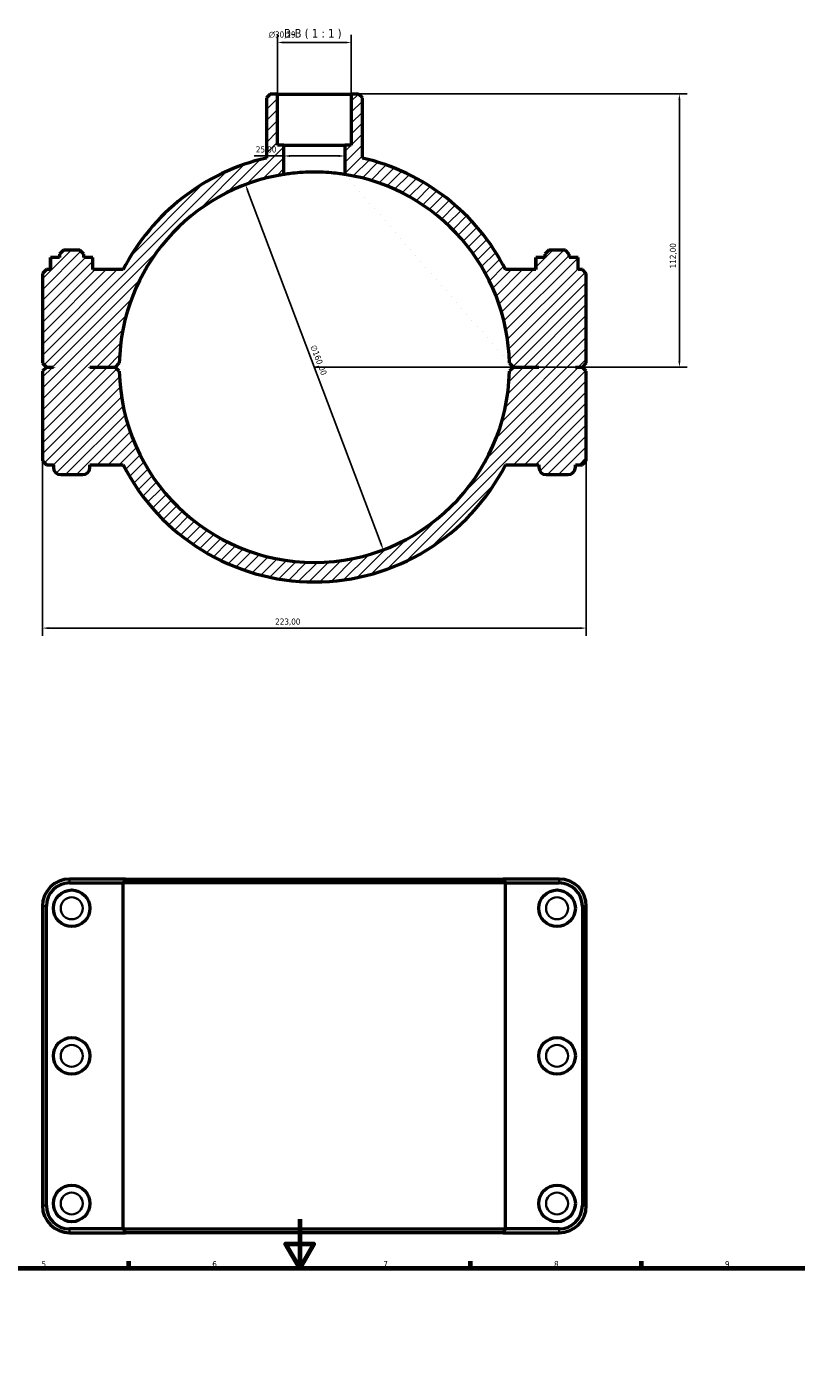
# Model space of a CAD drawing. Header units: millimetres. Extents: x 0 to 1134, y -40 to 1083.
# Tile 5 of 7: x 309 to 624, y 531 to 1083. Entities that reach past the tile are written whole.
import ezdxf

# ---------------------------------------------------------------- set-up
doc = ezdxf.new("R2010")
doc.units = ezdxf.units.MM
for name, color, linetype, lineweight in [('Border (ISO)', 7, 'Continuous', 70), ('Dimension (ISO)', 7, 'Continuous', 25), ('Hatch (ISO)', 7, 'Continuous', 18), ('Symbol (ISO)', 7, 'Continuous', 25), ('Visible (ISO)', 7, 'Continuous', 50), ('Visible Narrow (ISO)', 7, 'Continuous', 35)]:
    doc.layers.add(name, color=color, linetype=linetype, lineweight=lineweight)
doc.styles.add('Label Text (ISO)', font='tahoma.ttf')
doc.styles.add('Note Text (ISO)', font='tahoma.ttf')
doc.dimstyles.new('Default (ISO)', dxfattribs={"dimtxt": 2.5, "dimasz": 2.5, "dimexe": 3.175, "dimexo": 0, "dimgap": 0.762, "dimtad": 1, "dimrnd": 1e-08, "dimzin": 0, "dimtxsty": 'Note Text (ISO)', "dimcen": 0.09, "dimdle": 10, "dimclrd": 256, "dimclre": 256, "dimclrt": 232, "dimazin": 0, "dimtfac": 1.40208, "dimtmove": 0, "dimatfit": 3, "dimfxl": 1, "dimtolj": 1, "dimtzin": 0, "dimlwd": -1, "dimlwe": -1, "dimarcsym": 0})

# ---------------------------------------------------------------- blocks, each defined once
blk = doc.blocks.new('Borders Default Border')
at = {"layer": 'Border (ISO)'}
for p, q in [((350.42, 574), (350.42, 576.9)), ((490.58, 574), (490.58, 576.9)), ((560.67, 574), (560.67, 576.9))]:
    blk.add_line(p, q, dxfattribs=at)
at = {"layer": 'Border (ISO)', "flags": 128}
for points in [[(420.5, 594), (420.5, 574), (414.73, 584), (426.27, 584), (420.5, 574)], [(20, 20), (20, 574), (821, 574), (821, 20), (20, 20)]]:
    blk.add_lwpolyline(points, dxfattribs=at)
at = {"layer": 'Border (ISO)', "color": 232, "true_color": 0xca0064, "char_height": 2.5, "attachment_point": 7, "style": 'Note Text (ISO)'}
for s, insert in [('5', (314.64, 574.35)), ('6', (384.66, 574.35)), ('7', (454.77, 574.4)), ('8', (524.81, 574.34)), ('9', (594.88, 574.35))]:
    blk.add_mtext(s, dxfattribs=dict(at, insert=insert))
blk = doc.blocks.new('*D11')
at = {"layer": 'Defpoints', "color": 0, "transparency": 16777216}
for p in [(398.28, 1018.13), (454.78, 868.44)]:
    blk.add_point(p, dxfattribs=at)
at = {"layer": 'Dimension (ISO)', "transparency": 16777216}
blk.add_line((453.9, 870.78), (399.16, 1015.79), dxfattribs=at)
blk.add_arc((426.53, 943.29), 80, 81.0107, 112.9544, dxfattribs=at)
for points in [[(399.55, 1015.94), (398.77, 1015.64), (398.28, 1018.13)], [(454.29, 870.93), (453.51, 870.63), (454.78, 868.44)]]:
    blk.add_solid(points, dxfattribs=at)
at = {"layer": 'Dimension (ISO)', "color": 232, "true_color": 0xca0064, "transparency": 16777216, "insert": (427.23, 952.7), "char_height": 2.5, "attachment_point": 1, "rotation": 290.6804, "style": 'Note Text (ISO)'}
blk.add_mtext('\\A1;∅160,00', dxfattribs=at)
blk = doc.blocks.new('*D12')
at = {"layer": 'Defpoints', "color": 0, "transparency": 16777216}
for p in [(441.68, 1055.29), (426.53, 943.29), (576.2, 943.29)]:
    blk.add_point(p, dxfattribs=at)
at = {"layer": 'Dimension (ISO)', "transparency": 16777216}
for p, q in [((441.68, 1055.29), (579.38, 1055.29)), ((576.2, 1052.79), (576.2, 945.79)), ((426.53, 943.29), (579.38, 943.29))]:
    blk.add_line(p, q, dxfattribs=at)
for points in [[(575.78, 1052.79), (576.62, 1052.79), (576.2, 1055.29)], [(575.78, 945.79), (576.62, 945.79), (576.2, 943.29)]]:
    blk.add_solid(points, dxfattribs=at)
at = {"layer": 'Dimension (ISO)', "color": 232, "true_color": 0xca0064, "transparency": 16777216, "insert": (572.27, 983.83), "char_height": 2.5, "attachment_point": 1, "rotation": 90, "style": 'Note Text (ISO)'}
blk.add_mtext('\\A1;112,00', dxfattribs=at)
blk = doc.blocks.new('*D13')
at = {"layer": 'Defpoints', "color": 0, "transparency": 16777216}
for p in [(315.03, 904.89), (538.03, 904.89), (315.03, 836.35)]:
    blk.add_point(p, dxfattribs=at)
at = {"layer": 'Dimension (ISO)', "transparency": 16777216}
for p, q in [((315.03, 904.89), (315.03, 833.17)), ((538.03, 904.89), (538.03, 833.17)), ((535.53, 836.35), (317.53, 836.35))]:
    blk.add_line(p, q, dxfattribs=at)
for points in [[(317.53, 836.76), (317.53, 835.93), (315.03, 836.35)], [(535.53, 836.76), (535.53, 835.93), (538.03, 836.35)]]:
    blk.add_solid(points, dxfattribs=at)
at = {"layer": 'Dimension (ISO)', "color": 232, "true_color": 0xca0064, "transparency": 16777216, "insert": (410.48, 840.28), "char_height": 2.5, "attachment_point": 1, "style": 'Note Text (ISO)'}
blk.add_mtext('\\A1;223,00', dxfattribs=at)
blk = doc.blocks.new('*D14')
at = {"layer": 'Defpoints', "color": 0, "transparency": 16777216}
for p in [(414.03, 1029.88), (414.03, 1029.88), (439.03, 1029.88)]:
    blk.add_point(p, dxfattribs=at)
at = {"layer": 'Dimension (ISO)', "transparency": 16777216}
for p, q in [((414.03, 1029.88), (401.78, 1029.88)), ((436.53, 1029.88), (416.53, 1029.88))]:
    blk.add_line(p, q, dxfattribs=at)
for points in [[(416.53, 1030.3), (416.53, 1029.47), (414.03, 1029.88)], [(436.53, 1030.3), (436.53, 1029.47), (439.03, 1029.88)]]:
    blk.add_solid(points, dxfattribs=at)
at = {"layer": 'Dimension (ISO)', "color": 232, "true_color": 0xca0064, "transparency": 16777216, "insert": (402.54, 1033.82), "char_height": 2.5, "attachment_point": 1, "style": 'Note Text (ISO)'}
blk.add_mtext('\\A1;25,00', dxfattribs=at)
blk = doc.blocks.new('*D15')
at = {"layer": 'Defpoints', "color": 0, "transparency": 16777216}
for p in [(411.39, 1076.41), (411.39, 1055.29), (441.68, 1055.29)]:
    blk.add_point(p, dxfattribs=at)
at = {"layer": 'Dimension (ISO)', "transparency": 16777216}
for p, q in [((411.39, 1055.29), (411.39, 1079.58)), ((439.18, 1076.41), (413.89, 1076.41)), ((441.68, 1055.29), (441.68, 1079.58))]:
    blk.add_line(p, q, dxfattribs=at)
for points in [[(413.89, 1076.82), (413.89, 1075.99), (411.39, 1076.41)], [(439.18, 1076.82), (439.18, 1075.99), (441.68, 1076.41)]]:
    blk.add_solid(points, dxfattribs=at)
at = {"layer": 'Dimension (ISO)', "color": 232, "true_color": 0xca0064, "transparency": 16777216, "insert": (407.8, 1080.93), "char_height": 2.5, "attachment_point": 1, "style": 'Note Text (ISO)'}
blk.add_mtext('\\A1;\\fAIGDT|b0|i0;\\H2.5000;\\ln\\fTahoma|b0|i0;\\H2.5000;30,29', dxfattribs=at)

msp = doc.modelspace()

# ---------------------------------------------------------------- hatches: boundary and pattern name
at = {"layer": 'Hatch (ISO)'}
h = msp.add_hatch(dxfattribs=at)
h.set_pattern_fill('ANSI31', color=256, scale=25.4, style=0)
h.set_pattern_definition([(45, (0, 0), (-2.245064, 2.245064), [])])
edge = h.paths.add_edge_path()
edge.add_line((408.442, 1055.285), (406.842, 1053.685))
edge.add_line((406.842, 1053.685), (406.842, 1029.054))
edge.add_ellipse((426.531, 943.285), major_axis=(-19.689, 85.769), ratio=1, start_angle=0, end_angle=50.03549)
edge.add_line((348.148, 983.285), (335.665, 983.285))
edge.add_line((335.665, 983.285), (335.665, 988.285))
edge.add_line((335.665, 988.285), (332.031, 988.285))
edge.add_line((332.031, 988.285), (332.031, 989.685))
edge.add_line((332.031, 989.685), (330.431, 991.285))
edge.add_line((330.431, 991.285), (323.631, 991.285))
edge.add_line((323.631, 991.285), (322.031, 989.685))
edge.add_line((322.031, 989.685), (322.031, 988.285))
edge.add_line((322.031, 988.285), (318.398, 988.285))
edge.add_line((318.398, 988.285), (318.398, 983.285))
edge.add_line((318.398, 983.285), (316.631, 983.285))
edge.add_line((316.631, 983.285), (315.031, 981.685))
edge.add_line((315.031, 981.685), (315.031, 944.935))
edge.add_line((315.031, 944.935), (316.631, 943.335))
edge.add_line((316.631, 943.335), (319.531, 943.335))
edge.add_line((319.531, 943.335), (319.531, 943.235))
edge.add_line((319.531, 943.235), (316.631, 943.235))
edge.add_line((316.631, 943.235), (315.031, 941.635))
edge.add_line((315.031, 941.635), (315.031, 904.885))
edge.add_line((315.031, 904.885), (316.631, 903.285))
edge.add_line((316.631, 903.285), (319.531, 903.285))
edge.add_line((319.531, 903.285), (319.531, 902.285))
edge.add_ellipse((322.531, 902.285), major_axis=(-3, 0), ratio=1, start_angle=0, end_angle=90)
edge.add_line((322.531, 899.285), (331.531, 899.285))
edge.add_ellipse((331.531, 902.285), major_axis=(0, -3), ratio=1, start_angle=0, end_angle=90)
edge.add_line((334.531, 902.285), (334.531, 903.285))
edge.add_line((334.531, 903.285), (348.148, 903.285))
edge.add_ellipse((426.531, 943.285), major_axis=(-78.384, -40), ratio=1, start_angle=0, end_angle=125.92862)
edge.add_line((504.915, 903.285), (518.531, 903.285))
edge.add_line((518.531, 903.285), (518.531, 902.285))
edge.add_ellipse((521.531, 902.285), major_axis=(-3, 0), ratio=1, start_angle=0, end_angle=90)
edge.add_line((521.531, 899.285), (530.531, 899.285))
edge.add_ellipse((530.531, 902.285), major_axis=(0, -3), ratio=1, start_angle=0, end_angle=90)
edge.add_line((533.531, 902.285), (533.531, 903.285))
edge.add_line((533.531, 903.285), (536.431, 903.285))
edge.add_line((536.431, 903.285), (538.031, 904.885))
edge.add_line((538.031, 904.885), (538.031, 941.635))
edge.add_line((538.031, 941.635), (536.431, 943.235))
edge.add_line((536.431, 943.235), (533.531, 943.235))
edge.add_line((533.531, 943.235), (533.531, 943.335))
edge.add_line((533.531, 943.335), (536.431, 943.335))
edge.add_line((536.431, 943.335), (538.031, 944.935))
edge.add_line((538.031, 944.935), (538.031, 981.685))
edge.add_line((538.031, 981.685), (536.431, 983.285))
edge.add_line((536.431, 983.285), (534.665, 983.285))
edge.add_line((534.665, 983.285), (534.665, 988.285))
edge.add_line((534.665, 988.285), (531.031, 988.285))
edge.add_line((531.031, 988.285), (531.031, 989.685))
edge.add_line((531.031, 989.685), (529.431, 991.285))
edge.add_line((529.431, 991.285), (522.631, 991.285))
edge.add_line((522.631, 991.285), (521.031, 989.685))
edge.add_line((521.031, 989.685), (521.031, 988.285))
edge.add_line((521.031, 988.285), (517.398, 988.285))
edge.add_line((517.398, 988.285), (517.398, 983.285))
edge.add_line((517.398, 983.285), (504.915, 983.285))
edge.add_ellipse((426.531, 943.285), major_axis=(78.384, 40), ratio=1, start_angle=0, end_angle=50.03549)
edge.add_line((446.22, 1029.054), (446.22, 1053.685))
edge.add_line((446.22, 1053.685), (444.62, 1055.285))
edge.add_line((444.62, 1055.285), (441.677, 1055.285))
edge.add_line((441.677, 1055.285), (441.677, 1034.285))
edge.add_line((441.677, 1034.285), (439.031, 1034.285))
edge.add_line((439.031, 1034.285), (439.031, 1022.303))
edge.add_ellipse((426.531, 943.285), major_axis=(12.5, 79.017), ratio=1, start_angle=280.17104, end_angle=360, ccw=False)
edge.add_line((506.514, 944.935), (508.131, 943.335))
edge.add_line((508.131, 943.335), (518.531, 943.335))
edge.add_line((518.531, 943.335), (518.531, 943.235))
edge.add_line((518.531, 943.235), (508.131, 943.235))
edge.add_line((508.131, 943.235), (506.514, 941.635))
edge.add_ellipse((426.531, 943.285), major_axis=(79.983, -1.65), ratio=1, start_angle=182.36349, end_angle=360, ccw=False)
edge.add_line((346.548, 941.635), (344.931, 943.235))
edge.add_line((344.931, 943.235), (334.531, 943.235))
edge.add_line((334.531, 943.235), (334.531, 943.335))
edge.add_line((334.531, 943.335), (344.931, 943.335))
edge.add_line((344.931, 943.335), (346.548, 944.935))
edge.add_ellipse((426.531, 943.285), major_axis=(-79.983, 1.65), ratio=1, start_angle=280.17104, end_angle=360, ccw=False)
edge.add_line((414.031, 1022.303), (414.031, 1034.285))
edge.add_line((414.031, 1034.285), (411.386, 1034.285))
edge.add_line((411.386, 1034.285), (411.386, 1055.285))
edge.add_line((411.386, 1055.285), (408.442, 1055.285))

# ---------------------------------------------------------------- linework, layer by layer
at = {"layer": 'Visible (ISO)'}
for p, q in [((408.442, 1055.285), (406.842, 1053.685)), ((411.386, 1055.285), (408.442, 1055.285)), ((411.386, 1034.285), (411.386, 1055.285)), ((411.386, 1055.285), (441.677, 1055.285)), ((444.62, 1055.285), (441.677, 1055.285)), ((441.677, 1055.285), (441.677, 1034.285)), ((446.22, 1053.685), (444.62, 1055.285)), ((406.842, 1053.685), (406.842, 1029.054)), ((446.22, 1029.054), (446.22, 1053.685)), ((414.031, 1034.285), (411.386, 1034.285)), ((414.031, 1022.303), (414.031, 1034.285)), ((414.031, 1034.285), (439.031, 1034.285)), ((441.677, 1034.285), (439.031, 1034.285)), ((439.031, 1034.285), (439.031, 1022.303)), ((318.371, 988.285), (318.398, 988.285)), ((318.371, 983.285), (318.371, 988.285)), ((322.031, 988.285), (318.398, 988.285)), ((318.398, 988.285), (318.398, 983.285)), ((323.631, 991.285), (322.031, 989.685)), ((322.031, 989.685), (322.031, 988.285)), ((330.431, 991.285), (323.631, 991.285)), ((332.031, 989.685), (330.431, 991.285)), ((332.031, 988.285), (332.031, 989.685)), ((335.665, 988.285), (332.031, 988.285)), ((335.665, 983.285), (335.665, 988.285)), ((335.665, 988.285), (335.691, 988.285)), ((335.691, 983.285), (335.691, 988.285)), ((517.398, 988.285), (517.371, 988.285)), ((517.371, 983.285), (517.371, 988.285)), ((521.031, 988.285), (517.398, 988.285)), ((517.398, 988.285), (517.398, 983.285)), ((522.631, 991.285), (521.031, 989.685)), ((521.031, 989.685), (521.031, 988.285)), ((529.431, 991.285), (522.631, 991.285)), ((531.031, 989.685), (529.431, 991.285)), ((531.031, 988.285), (531.031, 989.685)), ((534.665, 988.285), (531.031, 988.285)), ((534.665, 983.285), (534.665, 988.285)), ((534.691, 988.285), (534.665, 988.285)), ((534.691, 983.285), (534.691, 988.285)), ((316.631, 983.285), (315.031, 981.685)), ((318.398, 983.285), (316.631, 983.285)), ((348.148, 983.285), (335.665, 983.285)), ((517.398, 983.285), (504.915, 983.285)), ((536.431, 983.285), (534.665, 983.285)), ((538.031, 981.685), (536.431, 983.285)), ((315.031, 981.685), (315.031, 944.935)), ((538.031, 944.935), (538.031, 981.685)), ((315.031, 944.935), (316.631, 943.335)), ((344.931, 943.335), (346.548, 944.935)), ((506.514, 944.935), (508.131, 943.335)), ((536.431, 943.335), (538.031, 944.935)), ((316.631, 943.235), (315.031, 941.635)), ((315.031, 941.635), (315.031, 904.885)), ((316.631, 943.335), (319.531, 943.335)), ((319.531, 943.235), (316.631, 943.235)), ((319.531, 943.335), (319.531, 943.235)), ((334.531, 943.235), (334.531, 943.335)), ((334.531, 943.335), (344.931, 943.335)), ((344.931, 943.235), (334.531, 943.235)), ((346.548, 941.635), (344.931, 943.235)), ((508.131, 943.235), (506.514, 941.635)), ((508.131, 943.335), (518.531, 943.335)), ((518.531, 943.235), (508.131, 943.235)), ((518.531, 943.335), (518.531, 943.235)), ((533.531, 943.235), (533.531, 943.335)), ((533.531, 943.335), (536.431, 943.335)), ((536.431, 943.235), (533.531, 943.235)), ((538.031, 941.635), (536.431, 943.235)), ((538.031, 904.885), (538.031, 941.635)), ((315.031, 904.885), (316.631, 903.285)), ((316.631, 903.285), (319.531, 903.285)), ((319.531, 903.285), (319.531, 902.285)), ((334.531, 902.285), (334.531, 903.285)), ((334.531, 903.285), (348.148, 903.285)), ((504.915, 903.285), (518.531, 903.285)), ((518.531, 903.285), (518.531, 902.285)), ((533.531, 902.285), (533.531, 903.285)), ((533.531, 903.285), (536.431, 903.285)), ((536.431, 903.285), (538.031, 904.885)), ((322.531, 899.285), (331.531, 899.285)), ((521.531, 899.285), (530.531, 899.285)), ((349.134, 733.501), (326.181, 733.501)), ((326.181, 731.901), (348.148, 731.901)), ((504.915, 731.901), (348.148, 731.901)), ((348.148, 590.101), (348.148, 731.901)), ((349.134, 733.501), (503.929, 733.501)), ((526.881, 733.501), (503.929, 733.501)), ((504.915, 731.901), (526.881, 731.901)), ((504.915, 590.101), (504.915, 731.901)), ((315.031, 722.351), (315.031, 599.651)), ((316.631, 599.651), (316.631, 722.351)), ((536.431, 722.351), (536.431, 599.651)), ((538.031, 599.651), (538.031, 722.351)), ((348.148, 590.101), (326.181, 590.101)), ((326.181, 588.501), (349.134, 588.501)), ((348.148, 590.101), (504.915, 590.101)), ((503.929, 588.501), (349.134, 588.501)), ((503.929, 588.501), (526.881, 588.501)), ((526.881, 590.101), (504.915, 590.101))]:
    msp.add_line(p, q, dxfattribs=at)
for centre in [(327.031, 721.501), (526.031, 721.501), (327.031, 661.001), (526.031, 661.001), (327.031, 600.501), (526.031, 600.501)]:
    msp.add_circle(centre, 7.5, dxfattribs=at)
for centre, radius, start, end in [((426.531, 943.285), 88, 102.92882, 152.96431), ((426.531, 943.285), 88, 27.03569, 77.07118), ((426.531, 943.285), 80, 98.9893, 178.81826), ((426.531, 943.285), 80, 1.18174, 81.0107), ((426.531, 943.285), 80, 181.18174, 358.81826), ((322.531, 902.285), 3, 180, 270), ((331.531, 902.285), 3, 270, 0), ((426.531, 943.285), 88, 207.03569, 332.96431), ((521.531, 902.285), 3, 180, 270), ((530.531, 902.285), 3, 270, 0), ((326.181, 722.351), 11.15, 90, 180), ((326.181, 722.351), 9.55, 90, 180), ((526.881, 722.351), 11.15, 0, 90), ((526.881, 722.351), 9.55, 0, 90), ((326.181, 599.651), 11.15, 180, 270), ((326.181, 599.651), 9.55, 180, 270), ((526.881, 599.651), 11.15, 270, 0), ((526.881, 599.651), 9.55, 270, 0)]:
    msp.add_arc(centre, radius, start, end, dxfattribs=at)
msp.add_open_spline([(439.031, 1022.303), (439.031, 1022.303), (438.716, 1022.354), (437.44, 1022.541), (436.478, 1022.672), (434.262, 1022.919), (432.858, 1023.049), (429.779, 1023.234), (428.104, 1023.285), (424.959, 1023.285), (423.284, 1023.234), (420.205, 1023.049), (418.801, 1022.919), (416.584, 1022.672), (415.622, 1022.541), (414.346, 1022.354), (414.031, 1022.303), (414.031, 1022.303)], degree=3, knots=[0, 0, 0, 0, 0.4716945, 0.4716945, 0.943389, 0.943389, 1.4150738, 1.4150738, 1.8867586, 1.8867586, 2.3584433, 2.3584433, 2.8301281, 2.8301281, 3.3018226, 3.3018226, 3.7735171, 3.7735171, 3.7735171, 3.7735171], dxfattribs=at)
for points in [[(349.134, 733.501), (348.803, 732.968), (348.474, 732.435), (348.148, 731.901)], [(503.929, 733.501), (504.259, 732.968), (504.588, 732.435), (504.915, 731.901)], [(349.134, 588.501), (348.803, 589.034), (348.474, 589.567), (348.148, 590.101)], [(503.929, 588.501), (504.259, 589.034), (504.588, 589.567), (504.915, 590.101)]]:
    msp.add_open_spline(points, degree=3, dxfattribs=at)
at = {"layer": 'Visible Narrow (ISO)'}
for p, q in [((326.181, 731.981), (326.181, 733.421)), ((526.881, 731.981), (526.881, 733.421)), ((316.551, 722.351), (315.111, 722.351)), ((536.511, 722.351), (537.951, 722.351)), ((316.551, 599.651), (315.111, 599.651)), ((536.511, 599.651), (537.951, 599.651)), ((326.181, 590.021), (326.181, 588.581)), ((526.881, 590.021), (526.881, 588.581))]:
    msp.add_line(p, q, dxfattribs=at)
for centre in [(327.031, 721.501), (526.031, 721.501), (327.031, 661.001), (526.031, 661.001), (327.031, 600.501), (526.031, 600.501)]:
    msp.add_circle(centre, 4.5, dxfattribs=at)

# ---------------------------------------------------------------- block references
msp.add_blockref('Borders Default Border', (0, 0))

# ---------------------------------------------------------------- texts
at = {"layer": 'Symbol (ISO)', "insert": (414.092, 1077.785), "char_height": 3.5, "attachment_point": 7, "style": 'Label Text (ISO)'}
msp.add_mtext('B-B ( 1 : 1 )', dxfattribs=at)

# ---------------------------------------------------------------- dimensions: what is measured, and where the dimension line sits
at = {"layer": 'Dimension (ISO)'}
dim = msp.add_linear_dim(base=(411.386, 1076.407), p1=(441.677, 1055.285), p2=(411.386, 1055.285), angle=180, text='\\fAIGDT|b0|i0;\\H2.5000;\\ln\\fTahoma|b0|i0;\\H2.5000;<>', dimstyle='Default (ISO)', override={"dimdec": 2, "dimtp": 0, "dimtm": 0, "dimtdec": 2, "dimtofl": 0, "dimatfit": 1}, dxfattribs=at)
dim.commit()
dim.dimension.update_dxf_attribs({"geometry": '*D15', "text_midpoint": (413.349, 1076.407), "dimtype": 160})
for base, p1, p2, angle, override, picture, middle in [((576.202, 943.285), (441.677, 1055.285), (426.531, 943.285), 90, {"dimdec": 2, "dimtp": 0, "dimtm": 0, "dimtdec": 2, "dimtofl": 0, "dimatfit": 1}, '*D12', (576.202, 988.785)), ((414.031, 1029.883), (439.031, 1029.883), (414.031, 1029.883), 180, {"dimdec": 2, "dimse1": 1, "dimse2": 1, "dimtp": 0, "dimtm": 0, "dimtdec": 2, "dimtofl": 0, "dimatfit": 2}, '*D14', (406.656, 1029.883))]:
    dim = msp.add_linear_dim(base=base, p1=p1, p2=p2, angle=angle, dimstyle='Default (ISO)', override=override, dxfattribs=at)
    dim.commit()
    dim.dimension.update_dxf_attribs({"geometry": picture, "text_midpoint": middle, "dimtype": 160})
dim = msp.add_diameter_dim_2p(p1=(454.784, 868.44), p2=(398.279, 1018.13), dimstyle='Default (ISO)', override={"dimdec": 2, "dimlfac": 1, "dimtp": 0, "dimtm": 0, "dimtdec": 2, "dimatfit": 2}, dxfattribs=at)
dim.commit()
dim.dimension.update_dxf_attribs({"geometry": '*D11', "text_midpoint": (425.777, 945.282), "dimtype": 163})
dim = msp.add_linear_dim(base=(315.031, 836.345), p1=(538.031, 904.885), p2=(315.031, 904.885), dimstyle='Default (ISO)', override={"dimdec": 2, "dimtp": 0, "dimtm": 0, "dimtdec": 2, "dimtofl": 0, "dimatfit": 1}, dxfattribs=at)
dim.commit()
dim.dimension.update_dxf_attribs({"geometry": '*D13', "text_midpoint": (415.531, 836.345), "dimtype": 160})

doc.saveas('drawing.dxf')
